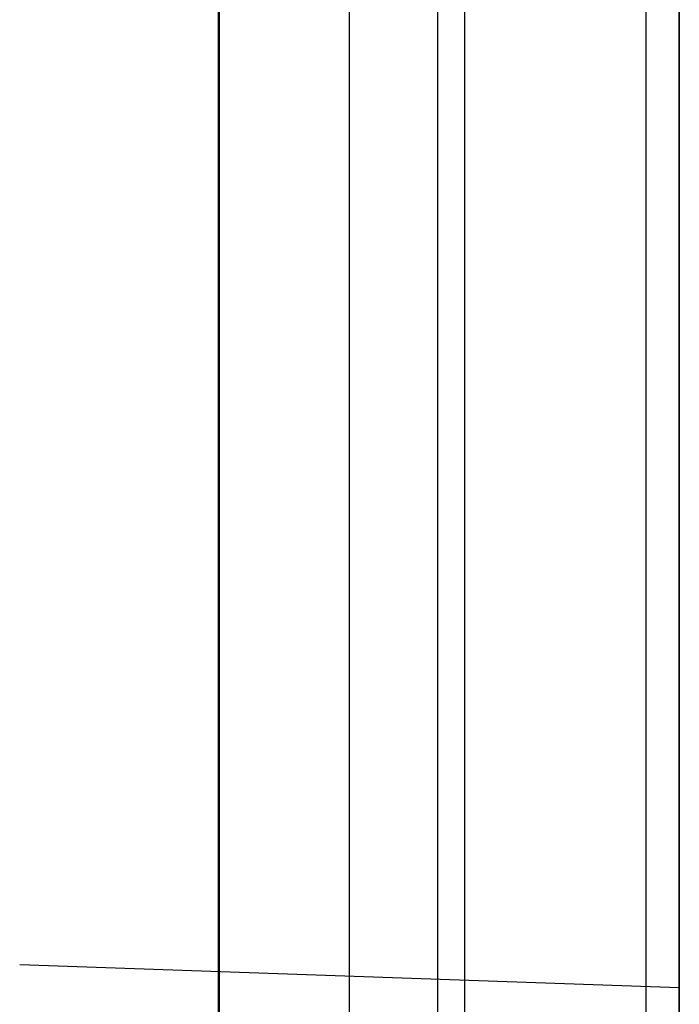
# Model space of a CAD drawing. Header units: millimetres. Extents: x -15 to 7, y 1 to 148.
# Tile 200 of 256: x -6.062 to -5.345, y 57.789 to 58.86. Entities that reach past the tile are written whole.
import ezdxf

# ---------------------------------------------------------------- set-up
doc = ezdxf.new("R2010")
doc.units = ezdxf.units.MM
doc.header["$MEASUREMENT"] = 0
doc.layers.add('Default', color=7, linetype='Continuous', true_color=0x000000)

msp = doc.modelspace()

# ---------------------------------------------------------------- linework, layer by layer
at = {"layer": 'Default', "color": 254, "true_color": 0xcad1ee}
for points in [[(-5.345, 101.5127), (-5.345, 11.4049)], [(-5.8461, 11.3918), (-5.8461, 101.3086)], [(-5.345, 96.815), (-5.345, 17.6056)], [(-5.345, 17.6056), (-5.345, 96.815)], [(-5.7037, 17.6182), (-5.7037, 96.8024)], [(-5.7037, 17.6182), (-5.7037, 96.8024)], [(-5.345, 72.3081), (-5.345, 58.8065)], [(-5.345, 58.8065), (-5.345, 72.3081)], [(-5.345, 72.3081), (-5.345, 58.8065)], [(-5.345, 58.8065), (-5.345, 72.3081)], [(-5.7037, 58.819), (-5.7037, 72.2956)], [(-5.7037, 58.819), (-5.7037, 72.2956)], [(-5.7037, 58.819), (-5.7037, 72.2956)], [(-5.7037, 58.819), (-5.7037, 72.2956)], [(-5.381, 16.3285), (-5.381, 69.6586)], [(-5.345, 16.7174), (-5.345, 69.6596)], [(-5.345, 69.6596), (-5.345, 16.3276)], [(-5.845, 16.3407), (-5.845, 69.6465)], [(-5.6078, 8.2033), (-5.6078, 69.0643)], [(-5.345, 9.1977), (-5.345, 68.0382)], [(-6.0624, 57.8322), (-5.345, 57.8071)], [(-6.0624, 57.8322), (-5.345, 57.8071)], [(-5.345, 52.3128), (-5.345, 57.8071)]]:
    msp.add_lwpolyline(points, dxfattribs=at)
at = {"layer": 'Default', "color": 171, "true_color": 0x8080ff}
msp.add_lwpolyline([(-5.5781, 27.5764), (-5.5781, 69.5618)], dxfattribs=at)
at = {"layer": 'Default', "color": 254, "true_color": 0xcad1ee, "extrusion": (0.034857, 0.999392, 0.001217)}
for points in [[(7.3916, -62.3915), (8.1095, -62.4165)], [(7.3916, -36.5236), (8.1095, -36.5486)]]:
    msp.add_lwpolyline(points, dxfattribs=at)
at = {"layer": 'Default', "color": 254, "true_color": 0xcad1ee, "extrusion": (0.034857, -0.001217, 0.999392)}
for points in [[(58.5842, 6.1259), (58.5842, 5.4076)], [(58.5842, 5.2237), (58.5842, 4.5053)], [(57.5854, 5.4076), (57.5854, 6.1259)], [(57.5854, 4.5053), (57.5854, 5.2237)], [(57.5854, 5.4076), (57.5854, 6.1259)]]:
    msp.add_lwpolyline(points, dxfattribs=at)
at = {"layer": 'Default', "color": 254, "true_color": 0xcad1ee, "extrusion": (0.998783, -0.034878, 0.034878)}
for points in [[(57.5854, -63.0244), (57.5856, -63.0022), (57.5864, -62.9799), (57.5876, -62.9573), (57.5894, -62.9346), (57.5917, -62.9118), (57.5946, -62.8888), (57.598, -62.8657), (57.602, -62.8426), (57.6066, -62.8194), (57.6118, -62.7961), (57.6175, -62.7728), (57.6239, -62.7495), (57.6309, -62.7262), (57.6384, -62.7029), (57.6466, -62.6797), (57.6555, -62.6566), (57.6649, -62.6336), (57.6749, -62.6107), (57.6856, -62.588), (57.6969, -62.5655), (57.7088, -62.5432), (57.7213, -62.521), (57.7344, -62.4992), (57.7481, -62.4776), (57.7624, -62.4564), (57.7772, -62.4354), (57.7926, -62.4148), (57.8086, -62.3946), (57.8251, -62.3747), (57.8422, -62.3553), (57.8597, -62.3363), (57.8778, -62.3178), (57.8963, -62.2997), (57.9152, -62.2822), (57.9346, -62.2651), (57.9544, -62.2485), (57.9747, -62.2325), (57.9952, -62.2171), (58.0162, -62.2022), (58.0374, -62.1879), (58.059, -62.1741), (58.0808, -62.161), (58.1029, -62.1485), (58.1252, -62.1365), (58.1477, -62.1252), (58.1705, -62.1145), (58.1933, -62.1044), (58.2163, -62.095), (58.2394, -62.0861), (58.2626, -62.0779), (58.2859, -62.0703), (58.3092, -62.0633), (58.3325, -62.0569), (58.3558, -62.0511), (58.3791, -62.0459), (58.4023, -62.0413), (58.4254, -62.0373), (58.4485, -62.0338), (58.4715, -62.0309), (58.4943, -62.0285), (58.517, -62.0267), (58.5396, -62.0254), (58.562, -62.0247), (58.5842, -62.0244)], [(57.5854, -37.1722), (57.5856, -37.15), (57.5864, -37.1277), (57.5876, -37.1051), (57.5894, -37.0825), (57.5917, -37.0596), (57.5946, -37.0367), (57.598, -37.0136), (57.602, -36.9904), (57.6066, -36.9672), (57.6118, -36.9439), (57.6175, -36.9206), (57.6239, -36.8973), (57.6309, -36.874), (57.6384, -36.8508), (57.6466, -36.8276), (57.6555, -36.8044), (57.6649, -36.7814), (57.6749, -36.7586), (57.6856, -36.7359), (57.6969, -36.7133), (57.7088, -36.691), (57.7213, -36.6689), (57.7344, -36.647), (57.7481, -36.6255), (57.7624, -36.6042), (57.7772, -36.5832), (57.7926, -36.5626), (57.8086, -36.5424), (57.8251, -36.5226), (57.8422, -36.5032), (57.8597, -36.4842), (57.8778, -36.4656), (57.8963, -36.4476), (57.9152, -36.43), (57.9346, -36.4129), (57.9544, -36.3964), (57.9747, -36.3804), (57.9952, -36.3649), (58.0162, -36.35), (58.0374, -36.3357), (58.059, -36.322), (58.0808, -36.3088), (58.1029, -36.2963), (58.1252, -36.2844), (58.1477, -36.2731), (58.1705, -36.2624), (58.1933, -36.2523), (58.2163, -36.2428), (58.2394, -36.234), (58.2626, -36.2257), (58.2859, -36.2181), (58.3092, -36.2111), (58.3325, -36.2047), (58.3558, -36.1989), (58.3791, -36.1937), (58.4023, -36.1891), (58.4254, -36.1851), (58.4485, -36.1816), (58.4715, -36.1787), (58.4943, -36.1764), (58.517, -36.1746), (58.5396, -36.1733), (58.562, -36.1725), (58.5842, -36.1722)]]:
    msp.add_lwpolyline(points, dxfattribs=at)
at = {"layer": 'Default', "color": 254, "true_color": 0xcad1ee, "extrusion": (0.998783, -0.034878, -0.034878)}
for points in [[(58.5842, -57.0496), (58.562, -57.0493), (58.5396, -57.0485), (58.517, -57.0472), (58.4943, -57.0454), (58.4715, -57.0431), (58.4485, -57.0402), (58.4254, -57.0367), (58.4023, -57.0327), (58.3791, -57.028), (58.3558, -57.0228), (58.3325, -57.0171), (58.3092, -57.0107), (58.2859, -57.0037), (58.2626, -56.996), (58.2394, -56.9878), (58.2163, -56.979), (58.1933, -56.9695), (58.1705, -56.9594), (58.1477, -56.9487), (58.1252, -56.9374), (58.1029, -56.9255), (58.0808, -56.9129), (58.059, -56.8998), (58.0374, -56.8861), (58.0162, -56.8718), (57.9952, -56.8569), (57.9747, -56.8414), (57.9544, -56.8254), (57.9346, -56.8089), (57.9152, -56.7918), (57.8963, -56.7742), (57.8778, -56.7562), (57.8597, -56.7376), (57.8422, -56.7186), (57.8251, -56.6992), (57.8086, -56.6794), (57.7926, -56.6591), (57.7772, -56.6385), (57.7624, -56.6176), (57.7481, -56.5963), (57.7344, -56.5748), (57.7213, -56.5529), (57.7088, -56.5308), (57.6969, -56.5085), (57.6856, -56.4859), (57.6749, -56.4632), (57.6649, -56.4403), (57.6555, -56.4173), (57.6466, -56.3942), (57.6384, -56.371), (57.6309, -56.3478), (57.6239, -56.3245), (57.6175, -56.3012), (57.6118, -56.2779), (57.6066, -56.2546), (57.602, -56.2314), (57.598, -56.2082), (57.5946, -56.1851), (57.5917, -56.1622), (57.5894, -56.1393), (57.5876, -56.1166), (57.5864, -56.0941), (57.5856, -56.0717), (57.5854, -56.0496)], [(58.5842, -82.9017), (58.562, -82.9015), (58.5396, -82.9007), (58.517, -82.8994), (58.4943, -82.8976), (58.4715, -82.8952), (58.4485, -82.8923), (58.4254, -82.8889), (58.4023, -82.8848), (58.3791, -82.8802), (58.3558, -82.875), (58.3325, -82.8692), (58.3092, -82.8628), (58.2859, -82.8558), (58.2626, -82.8482), (58.2394, -82.84), (58.2163, -82.8311), (58.1933, -82.8217), (58.1705, -82.8116), (58.1477, -82.8009), (58.1252, -82.7896), (58.1029, -82.7776), (58.0808, -82.7651), (58.059, -82.752), (58.0374, -82.7382), (58.0162, -82.7239), (57.9952, -82.709), (57.9747, -82.6936), (57.9544, -82.6776), (57.9346, -82.661), (57.9152, -82.644), (57.8963, -82.6264), (57.8778, -82.6083), (57.8597, -82.5898), (57.8422, -82.5708), (57.8251, -82.5514), (57.8086, -82.5315), (57.7926, -82.5113), (57.7772, -82.4907), (57.7624, -82.4698), (57.7481, -82.4485), (57.7344, -82.4269), (57.7213, -82.4051), (57.7088, -82.383), (57.6969, -82.3606), (57.6856, -82.3381), (57.6749, -82.3154), (57.6649, -82.2925), (57.6555, -82.2695), (57.6466, -82.2464), (57.6384, -82.2232), (57.6309, -82.1999), (57.6239, -82.1766), (57.6175, -82.1533), (57.6118, -82.13), (57.6066, -82.1068), (57.602, -82.0835), (57.598, -82.0604), (57.5946, -82.0373), (57.5917, -82.0143), (57.5894, -81.9915), (57.5876, -81.9688), (57.5864, -81.9463), (57.5856, -81.9239), (57.5854, -81.9017)]]:
    msp.add_lwpolyline(points, dxfattribs=at)
at = {"layer": 'Default', "color": 254, "true_color": 0xcad1ee, "extrusion": (1, 2.14479e-15, 2.14479e-15)}
msp.add_lwpolyline([(58.8065, -82.6941), (58.7843, -82.6939), (58.7619, -82.6932), (58.7394, -82.6919), (58.7167, -82.6901), (58.6938, -82.6878), (58.6708, -82.6849), (58.6477, -82.6815), (58.6246, -82.6775), (58.6013, -82.6729), (58.5781, -82.6677), (58.5547, -82.6619), (58.5314, -82.6556), (58.5081, -82.6486), (58.4848, -82.641), (58.4616, -82.6328), (58.4385, -82.624), (58.4155, -82.6146), (58.3926, -82.6045), (58.3699, -82.5938), (58.3474, -82.5825), (58.325, -82.5706), (58.3029, -82.5581), (58.2811, -82.545), (58.2595, -82.5313), (58.2383, -82.517), (58.2173, -82.5021), (58.1967, -82.4867), (58.1765, -82.4707), (58.1567, -82.4542), (58.1373, -82.4371), (58.1183, -82.4196), (58.0998, -82.4015), (58.0817, -82.383), (58.0642, -82.364), (58.0471, -82.3446), (58.0306, -82.3248), (58.0146, -82.3045), (57.9992, -82.2839), (57.9843, -82.263), (57.97, -82.2417), (57.9563, -82.2202), (57.9432, -82.1983), (57.9307, -82.1762), (57.9187, -82.1539), (57.9075, -82.1313), (57.8968, -82.1086), (57.8867, -82.0858), (57.8773, -82.0627), (57.8685, -82.0396), (57.8603, -82.0164), (57.8527, -81.9932), (57.8457, -81.9699), (57.8393, -81.9465), (57.8336, -81.9232), (57.8284, -81.8999), (57.8238, -81.8767), (57.8198, -81.8535), (57.8164, -81.8304), (57.8135, -81.8075), (57.8112, -81.7846), (57.8094, -81.7619), (57.8081, -81.7393), (57.8074, -81.717), (57.8071, -81.6948)], dxfattribs=at)
at = {"layer": 'Default', "color": 254, "true_color": 0xcad1ee, "extrusion": (1, -2.14479e-15, 2.14479e-15)}
msp.add_lwpolyline([(57.8071, -63.3196), (57.8074, -63.2974), (57.8081, -63.275), (57.8094, -63.2525), (57.8112, -63.2297), (57.8135, -63.2069), (57.8164, -63.1839), (57.8198, -63.1608), (57.8238, -63.1377), (57.8284, -63.1144), (57.8336, -63.0911), (57.8393, -63.0678), (57.8457, -63.0445), (57.8527, -63.0212), (57.8603, -62.9979), (57.8685, -62.9747), (57.8773, -62.9516), (57.8867, -62.9286), (57.8968, -62.9057), (57.9075, -62.883), (57.9187, -62.8605), (57.9307, -62.8381), (57.9432, -62.816), (57.9563, -62.7942), (57.97, -62.7726), (57.9843, -62.7513), (57.9992, -62.7304), (58.0146, -62.7098), (58.0306, -62.6896), (58.0471, -62.6698), (58.0642, -62.6503), (58.0817, -62.6314), (58.0998, -62.6128), (58.1183, -62.5948), (58.1373, -62.5772), (58.1567, -62.5602), (58.1765, -62.5437), (58.1967, -62.5277), (58.2173, -62.5122), (58.2383, -62.4974), (58.2595, -62.4831), (58.2811, -62.4694), (58.3029, -62.4562), (58.325, -62.4437), (58.3474, -62.4318), (58.3699, -62.4205), (58.3926, -62.4099), (58.4155, -62.3998), (58.4385, -62.3904), (58.4616, -62.3815), (58.4848, -62.3733), (58.5081, -62.3657), (58.5314, -62.3588), (58.5547, -62.3524), (58.5781, -62.3466), (58.6013, -62.3415), (58.6246, -62.3369), (58.6477, -62.3329), (58.6708, -62.3294), (58.6938, -62.3266), (58.7167, -62.3242), (58.7394, -62.3225), (58.7619, -62.3212), (58.7843, -62.3204), (58.8065, -62.3202)], dxfattribs=at)
at = {"layer": 'Default', "color": 254, "true_color": 0xcad1ee, "extrusion": (1, 0, 0)}
for points in [[(58.8065, -56.8262), (58.7843, -56.826), (58.7619, -56.8253), (58.7394, -56.824), (58.7167, -56.8222), (58.6938, -56.8199), (58.6708, -56.817), (58.6477, -56.8136), (58.6246, -56.8096), (58.6013, -56.805), (58.5781, -56.7998), (58.5547, -56.794), (58.5314, -56.7877), (58.5081, -56.7807), (58.4848, -56.7731), (58.4616, -56.7649), (58.4385, -56.7561), (58.4155, -56.7466), (58.3926, -56.7366), (58.3699, -56.7259), (58.3474, -56.7146), (58.325, -56.7027), (58.3029, -56.6902), (58.2811, -56.6771), (58.2595, -56.6634), (58.2383, -56.6491), (58.2173, -56.6342), (58.1967, -56.6188), (58.1765, -56.6028), (58.1567, -56.5863), (58.1373, -56.5692), (58.1183, -56.5517), (58.0998, -56.5336), (58.0817, -56.5151), (58.0642, -56.4961), (58.0471, -56.4767), (58.0306, -56.4569), (58.0146, -56.4366), (57.9992, -56.416), (57.9843, -56.3951), (57.97, -56.3738), (57.9563, -56.3523), (57.9432, -56.3304), (57.9307, -56.3083), (57.9187, -56.286), (57.9075, -56.2634), (57.8968, -56.2407), (57.8867, -56.2178), (57.8773, -56.1948), (57.8685, -56.1717), (57.8603, -56.1485), (57.8527, -56.1253), (57.8457, -56.1019), (57.8393, -56.0786), (57.8336, -56.0553), (57.8284, -56.032), (57.8238, -56.0088), (57.8198, -55.9856), (57.8164, -55.9625), (57.8135, -55.9396), (57.8112, -55.9167), (57.8094, -55.894), (57.8081, -55.8714), (57.8074, -55.849), (57.8071, -55.8269)], [(57.8196, -63.3321), (57.8196, -81.6822)], [(57.8196, -37.4642), (57.8196, -55.8143)], [(57.8071, -81.6948), (57.8071, -63.3196)], [(57.8071, -55.8269), (57.8071, -37.4517)]]:
    msp.add_lwpolyline(points, dxfattribs=at)
at = {"layer": 'Default', "color": 254, "true_color": 0xcad1ee, "extrusion": (1, 2.14479e-15, -2.14479e-15)}
msp.add_lwpolyline([(57.8071, -37.4517), (57.8074, -37.4295), (57.8081, -37.4071), (57.8094, -37.3846), (57.8112, -37.3618), (57.8135, -37.339), (57.8164, -37.316), (57.8198, -37.2929), (57.8238, -37.2698), (57.8284, -37.2465), (57.8336, -37.2232), (57.8393, -37.1999), (57.8457, -37.1766), (57.8527, -37.1533), (57.8603, -37.13), (57.8685, -37.1068), (57.8773, -37.0837), (57.8867, -37.0607), (57.8968, -37.0378), (57.9075, -37.0151), (57.9187, -36.9926), (57.9307, -36.9702), (57.9432, -36.9481), (57.9563, -36.9263), (57.97, -36.9047), (57.9843, -36.8834), (57.9992, -36.8625), (58.0146, -36.8419), (58.0306, -36.8217), (58.0471, -36.8019), (58.0642, -36.7824), (58.0817, -36.7635), (58.0998, -36.7449), (58.1183, -36.7269), (58.1373, -36.7093), (58.1567, -36.6923), (58.1765, -36.6758), (58.1967, -36.6598), (58.2173, -36.6443), (58.2383, -36.6295), (58.2595, -36.6152), (58.2811, -36.6015), (58.3029, -36.5883), (58.325, -36.5758), (58.3474, -36.5639), (58.3699, -36.5526), (58.3926, -36.542), (58.4155, -36.5319), (58.4385, -36.5225), (58.4616, -36.5136), (58.4848, -36.5054), (58.5081, -36.4978), (58.5314, -36.4909), (58.5547, -36.4845), (58.5781, -36.4787), (58.6013, -36.4736), (58.6246, -36.469), (58.6477, -36.465), (58.6708, -36.4615), (58.6938, -36.4587), (58.7167, -36.4563), (58.7394, -36.4546), (58.7619, -36.4533), (58.7843, -36.4525), (58.8065, -36.4523)], dxfattribs=at)
at = {"layer": 'Default', "color": 254, "true_color": 0xcad1ee, "extrusion": (-0.034857, 0.001217, 0.999392)}
for points in [[(-57.5854, -10.2815), (-57.5854, -9.5632)], [(-57.5854, -9.3793), (-57.5854, -8.661)], [(-57.5854, -9.5632), (-57.5854, -9.7982)]]:
    msp.add_lwpolyline(points, dxfattribs=at)

doc.saveas('drawing.dxf')
